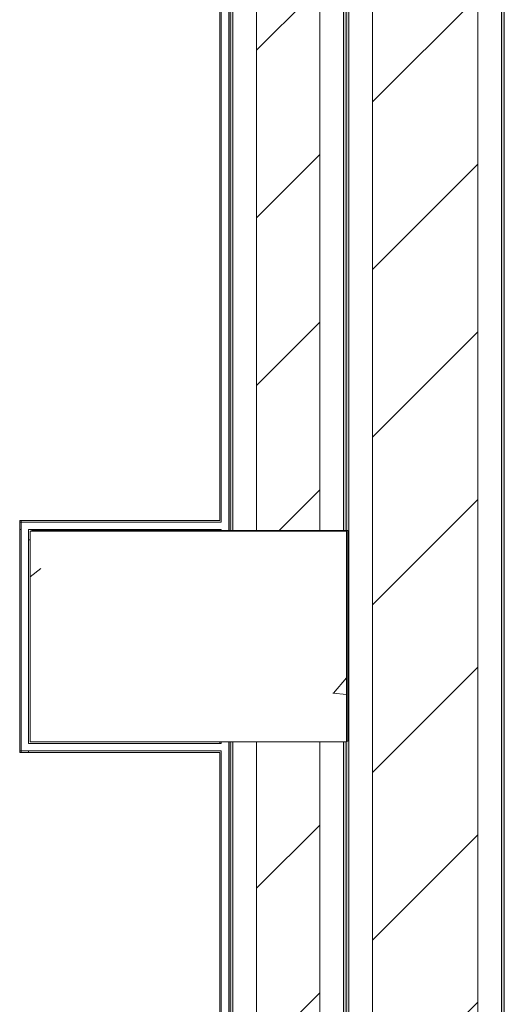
# Model space of a CAD drawing. Header units: metres. Extents: x 3 to 42.2, y -72.9 to -48.7.
# Tile 108 of 189: x 39.858 to 40.317, y -58.035 to -57.101. Entities that reach past the tile are written whole.
import ezdxf

# ---------------------------------------------------------------- set-up
doc = ezdxf.new("R2010")
doc.units = ezdxf.units.M
for name, color, linetype, lineweight in [('A-COLS', 7, 'Continuous', 18), ('A-WALL', 7, 'Continuous', 18), ('A-WALL-PATT', 7, 'Continuous', 18), ('S-COLS', 7, 'Continuous', 18)]:
    doc.layers.add(name, color=color, linetype=linetype, lineweight=lineweight)
pattern_1 = [(50, (21.555, -62.929), (0.5465545, -0.047815), [0.05715, -0.62865]), (355, (21.555, -62.929), (-0.105728, 0.573166), [0.04572, -0.50292]), (100.451, (21.601, -62.933), (0.440828, 0.525349), [0.04857, -0.53427]), (46.184, (21.555, -62.776), (0.813237, -0.12613), [0.08573, -0.94298]), (96.636, (21.623, -62.787), (0.712212, 0.742287), [0.07286, -0.80141]), (351.184, (21.555, -62.776), (0.712217, 0.742274), [0.06858, -0.75438]), (21, (21.631, -62.814), (0.454846, -0.306795), [0.05715, -0.62865]), (326, (21.631, -62.814), (0.185405, 0.55256), [0.04572, -0.50292]), (71.451, (21.669, -62.84), (0.640251, 0.245763), [0.04857, -0.53427]), (37.5, (21.555, -62.929), (0.009261, 0.2536672), [0.02515, -0.47168, 0.02515, -0.48539, -0.50482]), (37.5, (21.555, -62.929), (0.009261, 0.2536672), [-1.007, 0.02515, -0.47968]), (7.5, (21.555, -62.929), (0.2004558, 0.300546), [0.02515, -0.26594, 0.02515, -0.46025, -0.1924]), (7.5, (21.555, -62.929), (0.2004558, 0.300546), [-0.77648, 0.02515, -0.16726]), (327.5, (21.385, -62.929), (0.4067682, -0.0171882), [0.02515, -0.16535, 0.02515, -0.56921, -0.78867]), (327.5, (21.385, -62.929), (0.4067682, -0.0171882), [-0.78486, 0.02515, -0.76352]), (317.5, (21.309, -62.929), (0.444383, 0.0762794), [0.02515, -0.2225, 0.02515, -0.36957, -0.56007]), (317.5, (21.309, -62.929), (0.444383, 0.0762794), [-0.64237, 0.02515, -0.53492])]
pattern_2 = [(45, (21.555, -62.929), (-0.0795495, 0.0795495), [])]
pattern_3 = [(0, (21.555, -62.929), (0.381, 0.381), [0.1905, -0.5715]), (45, (21.65, -62.929), (-1.90495, 1.90495), []), (90, (21.65, -63.024), (-0.381, 0.381), [0.1905, -0.5715])]

# ---------------------------------------------------------------- blocks, each defined once
blk = doc.blocks.new('Concreto-Retangular-Coluna - 20 X 30-V43-1PAV')
at = {"layer": 'S-COLS', "true_color": 0xaaaaaa}
h = blk.add_hatch(dxfattribs=at)
h.set_pattern_fill('FP_13', color=253, style=0, pattern_type=2)
h.set_pattern_definition([(320, (-5.243, 18.463), (-0.047815, -0.546555), [0.05715, -0.62865]), (265, (-5.243, 18.463), (0.573166, 0.105728), [0.04572, -0.50292]), (10.451, (-5.247, 18.417), (0.525349, -0.440828), [0.04857, -0.53427]), (316.184, (-5.09, 18.463), (-0.12613, -0.813237), [0.08572, -0.94297]), (6.636, (-5.101, 18.395), (0.742287, -0.712212), [0.07286, -0.80141]), (261.184, (-5.09, 18.463), (0.742274, -0.712217), [0.06858, -0.75438]), (291, (-5.128, 18.386), (-0.306795, -0.454846), [0.05715, -0.62865]), (236, (-5.128, 18.386), (0.55256, -0.185405), [0.04572, -0.50292]), (341.451, (-5.154, 18.348), (0.245763, -0.640251), [0.04857, -0.53427]), (307.5, (-5.243, 18.463), (0.2536672, -0.009261), [0.02515, -0.47168, 0.02515, -0.48539, -0.50482]), (307.5, (-5.243, 18.463), (0.2536672, -0.009261), [-1.007, 0.02515, -0.47968]), (277.5, (-5.243, 18.463), (0.300546, -0.200456), [0.02515, -0.26594, 0.02515, -0.46025, -0.19241]), (277.5, (-5.243, 18.463), (0.300546, -0.200456), [-0.77648, 0.02515, -0.16726]), (237.5, (-5.243, 18.632), (-0.0171882, -0.4067682), [0.02515, -0.16535, 0.02515, -0.56921, -0.78867]), (237.5, (-5.243, 18.632), (-0.0171882, -0.4067682), [-0.78486, 0.02515, -0.76352]), (227.5, (-5.243, 18.709), (0.0762794, -0.444383), [0.02515, -0.2225, 0.02515, -0.36957, -0.56007]), (227.5, (-5.243, 18.709), (0.0762794, -0.444383), [-0.64237, 0.02515, -0.53492])])
h.paths.add_polyline_path([(-0.1, -0.15), (0.1, -0.15), (0.1, 0.15), (-0.1, 0.15), (-0.1, 0.02472)])
at = {"layer": 'S-COLS', "color": 253, "true_color": 0xaaaaaa}
for p, q in [((0.1, 0.15), (-0.1, 0.15)), ((-0.1, 0.15), (-0.1, -0.15)), ((0.1, -0.15), (0.1, 0.15)), ((-0.1, -0.15), (0.1, -0.15))]:
    blk.add_line(p, q, dxfattribs=at)
blk = doc.blocks.new('4 GRE - ESCOLA DE CINEMA E AUDIOVISUAL CINE REX R07_rvt-1-1PAV')
at = {"layer": 'A-WALL-PATT', "true_color": 0xd4d4d4}
h = blk.add_hatch(dxfattribs=at)
h.set_pattern_fill('FP_2', color=254, style=0, pattern_type=2)
h.set_pattern_definition(pattern_2)
h.paths.add_polyline_path([(40.19234, -71.94194), (40.29234, -71.94194), (40.29234, -51.02045), (40.19234, -51.02045), (40.19234, -71.93857)])
h = blk.add_hatch(dxfattribs=at)
h.set_pattern_fill('FP_1', color=254, style=0, pattern_type=2)
h.set_pattern_definition(pattern_1)
h.paths.add_polyline_path([(40.31734, -71.94194), (40.31734, -51.04545), (40.31484, -51.04545), (40.31484, -71.94194)])
h = blk.add_hatch(dxfattribs=at)
h.set_pattern_fill('FP_1', color=254, style=0, pattern_type=2)
h.set_pattern_definition(pattern_1)
h.paths.add_polyline_path([(40.16984, -71.94194), (40.16984, -51.17545), (40.1676, -51.17545), (40.16734, -71.94194)])
at = {"layer": 'A-WALL-PATT', "true_color": 0xeaeaea}
h = blk.add_hatch(dxfattribs=at)
h.set_pattern_fill('FP_21', color=254, style=0, pattern_type=2)
h.set_pattern_definition(pattern_3)
h.paths.add_polyline_path([(40.05584, -63.74538), (40.05734, -63.74538), (40.05734, -61.48538), (40.05584, -61.48538), (40.05584, -63.7309)])
h.paths.add_polyline_path([(40.05584, -61.28538), (40.05734, -61.28538), (40.05734, -57.78609), (40.05584, -57.78609), (40.05584, -61.12376)])
h.paths.add_polyline_path([(40.05734, -57.58609), (40.05734, -54.49678), (40.05584, -54.49678), (40.05584, -57.58609)])
h.paths.add_polyline_path([(40.05584, -54.29678), (40.05734, -54.29678), (40.05734, -51.24612), (40.05584, -51.24612), (40.05584, -54.17138)])
at = {"layer": 'A-WALL-PATT', "true_color": 0xd4d4d4}
h = blk.add_hatch(dxfattribs=at)
h.set_pattern_fill('FP_1', color=254, style=0, pattern_type=2)
h.set_pattern_definition(pattern_1)
h.paths.add_polyline_path([(40.0597, -71.59331), (40.05984, -71.59331), (40.05984, -68.36288), (40.05734, -68.36288), (40.05734, -71.59331)])
h.paths.add_polyline_path([(40.05967, -68.16288), (40.05984, -68.16288), (40.05984, -68.16068), (40.05734, -68.16068), (40.05734, -68.16288)])
h.paths.add_polyline_path([(40.05734, -68.15218), (40.05984, -68.15218), (40.05984, -65.99307), (40.05734, -65.99307), (40.05734, -68.07613)])
h.paths.add_polyline_path([(40.05984, -65.86307), (40.05979, -63.94538), (40.05734, -63.94538), (40.05734, -65.86307)])
h.paths.add_polyline_path([(40.05734, -63.74538), (40.05984, -63.74538), (40.05984, -61.49538), (40.05734, -61.49538), (40.05734, -63.7309)])
h.paths.add_polyline_path([(40.05984, -61.48688), (40.05984, -61.48538), (40.05734, -61.48538), (40.05734, -61.48688)])
h.paths.add_polyline_path([(40.05734, -61.28538), (40.05984, -61.28538), (40.05984, -57.78609), (40.05734, -57.78609), (40.05734, -61.12376)])
h.paths.add_polyline_path([(40.05829, -57.58609), (40.05984, -57.58609), (40.05904, -54.49678), (40.05734, -54.49678), (40.05734, -57.58609)])
h.paths.add_polyline_path([(40.05984, -54.29678), (40.05982, -51.24612), (40.05734, -51.24612), (40.05734, -54.29678), (40.05908, -54.29678)])
h = blk.add_hatch(dxfattribs=at)
h.set_pattern_fill('FP_2', color=254, style=0, pattern_type=2)
h.set_pattern_definition(pattern_2)
h.paths.add_polyline_path([(40.14234, -71.59331), (40.14234, -68.36288), (40.08234, -68.36288), (40.08234, -71.59331), (40.14118, -71.59331)])
h.paths.add_polyline_path([(40.14234, -68.16288), (40.14234, -63.94538), (40.08234, -63.94538), (40.08252, -68.16288), (40.12121, -68.16288)])
h.paths.add_polyline_path([(40.14234, -63.74538), (40.14234, -61.48538), (40.08234, -61.48538), (40.08234, -63.74538), (40.09549, -63.74538)])
h.paths.add_polyline_path([(40.08351, -61.28538), (40.14234, -61.28538), (40.14234, -57.78609), (40.08234, -57.78609), (40.08234, -61.28538)])
h.paths.add_polyline_path([(40.14234, -57.58609), (40.14234, -54.49678), (40.08234, -54.49678), (40.08234, -57.58609), (40.10504, -57.58609)])
h.paths.add_polyline_path([(40.14234, -54.29678), (40.14193, -51.24612), (40.08234, -51.24612), (40.08234, -54.29678), (40.12418, -54.29678)])
h = blk.add_hatch(dxfattribs=at)
h.set_pattern_fill('FP_1', color=254, style=0, pattern_type=2)
h.set_pattern_definition(pattern_1)
h.paths.add_polyline_path([(40.16484, -71.59331), (40.16734, -71.59331), (40.16734, -68.36288), (40.16484, -68.36288), (40.16484, -71.16608)])
h.paths.add_polyline_path([(40.16484, -68.16288), (40.16734, -68.16288), (40.16734, -63.94538), (40.16484, -63.94538), (40.16484, -68.07613)])
h.paths.add_polyline_path([(40.16734, -63.74538), (40.16734, -61.48538), (40.16484, -61.48538), (40.16484, -63.74538)])
h.paths.add_polyline_path([(40.16734, -61.28538), (40.16734, -57.78609), (40.16484, -57.78609), (40.16484, -61.28538)])
h.paths.add_polyline_path([(40.16734, -57.58609), (40.16734, -54.49678), (40.16484, -54.49678), (40.16484, -57.58609)])
h.paths.add_polyline_path([(40.16484, -54.29678), (40.16734, -54.29678), (40.16734, -51.24612), (40.16484, -51.24612), (40.16484, -54.17138)])
at = {"layer": 'A-WALL-PATT', "true_color": 0xeaeaea}
h = blk.add_hatch(dxfattribs=at)
h.set_pattern_fill('FP_21', color=254, style=0, pattern_type=2)
h.set_pattern_definition(pattern_3)
h.paths.add_polyline_path([(40.04734, -57.58609), (40.04734, -57.58459), (39.86607, -57.58459), (39.86757, -57.58609), (39.99285, -57.58609)])
h = blk.add_hatch(dxfattribs=at)
h.set_pattern_fill('FP_21', color=254, style=0, pattern_type=2)
h.set_pattern_definition(pattern_3)
h.paths.add_polyline_path([(39.86607, -57.78759), (39.86757, -57.78609), (39.86757, -57.58609), (39.86607, -57.58609), (39.86607, -57.78609)])
at = {"layer": 'A-WALL', "color": 253, "true_color": 0xaaaaaa}
for p, q in [((40.29234, -51.04545), (40.29234, -71.94194)), ((40.31484, -51.04545), (40.31484, -71.94194)), ((40.31734, -71.94194), (40.31734, -51.04545)), ((40.16984, -51.17545), (40.16984, -71.94194)), ((40.19234, -51.17545), (40.19234, -71.94194)), ((40.05584, -57.58609), (40.05584, -54.49678)), ((40.05734, -54.49678), (40.05734, -57.58609)), ((40.05734, -57.58609), (40.05734, -54.49678)), ((40.05984, -57.58609), (40.05984, -54.49678)), ((40.08234, -57.58609), (40.08234, -54.49678)), ((40.14234, -57.58609), (40.14234, -54.49678)), ((40.16484, -57.58609), (40.16484, -54.49678)), ((40.16734, -54.49678), (40.16734, -57.58609)), ((40.16734, -57.58609), (40.16734, -54.49678)), ((40.04734, -54.50678), (40.04734, -57.57609)), ((40.04884, -57.57759), (40.04884, -54.50528)), ((40.04734, -57.57609), (39.85757, -57.57609)), ((39.85757, -57.57609), (39.85757, -57.58609)), ((39.85907, -57.57609), (39.85757, -57.57609)), ((39.85757, -57.57609), (39.85757, -57.57759)), ((39.85757, -57.57759), (39.85907, -57.57759)), ((39.85907, -57.57759), (39.85907, -57.57609)), ((39.85907, -57.57759), (40.04734, -57.57759)), ((39.85907, -57.58459), (39.85907, -57.57759)), ((40.04884, -57.57759), (40.04734, -57.57759)), ((39.85757, -57.58459), (39.85757, -57.58609)), ((39.85757, -57.58459), (39.85907, -57.58459)), ((39.85757, -57.58609), (39.85757, -57.79609)), ((39.85907, -57.58609), (39.85907, -57.58459)), ((39.85907, -57.79459), (39.85907, -57.58609)), ((39.86607, -57.58459), (40.04734, -57.58459)), ((39.86607, -57.58609), (39.86607, -57.58459)), ((39.86607, -57.78759), (39.86607, -57.58609)), ((40.04734, -57.58609), (40.04734, -57.58459)), ((40.04884, -57.58459), (40.04734, -57.58459)), ((40.04884, -57.58609), (40.04884, -57.58459)), ((39.85907, -57.79459), (39.85757, -57.79459)), ((39.85757, -57.79459), (39.85757, -57.79609)), ((39.85907, -57.79609), (39.85907, -57.79459)), ((39.86607, -57.79459), (39.85907, -57.79459)), ((39.86757, -57.78759), (39.86607, -57.78759)), ((39.86757, -57.79459), (39.86607, -57.79459)), ((39.86607, -57.79609), (39.86607, -57.79459)), ((40.04734, -57.78759), (39.86757, -57.78759)), ((40.04734, -57.79459), (39.86757, -57.79459)), ((40.04734, -57.78759), (40.04734, -57.78609)), ((40.04884, -57.78759), (40.04734, -57.78759)), ((40.04884, -57.79459), (40.04734, -57.79459)), ((40.04884, -57.78759), (40.04884, -57.78609)), ((40.04884, -61.27688), (40.04884, -57.79459)), ((40.05584, -61.28538), (40.05584, -57.78609)), ((40.05734, -57.78609), (40.05734, -61.28538)), ((40.05734, -61.28538), (40.05734, -57.78609)), ((40.05984, -61.28538), (40.05984, -57.78609)), ((40.08234, -61.28538), (40.08234, -57.78609)), ((40.14234, -61.28538), (40.14234, -57.78609)), ((40.16484, -61.28538), (40.16484, -57.78609)), ((40.16734, -57.78609), (40.16734, -61.28538)), ((40.16734, -61.28538), (40.16734, -57.78609)), ((39.85757, -57.79609), (39.86757, -57.79609)), ((39.85757, -57.79609), (39.85907, -57.79609)), ((39.86607, -57.79609), (39.86757, -57.79609)), ((39.86757, -57.79609), (40.04734, -57.79609)), ((40.04734, -57.79609), (40.04734, -61.27538))]:
    blk.add_line(p, q, dxfattribs=at)
at = {"layer": 'S-COLS', "color": 253, "lineweight": 18, "true_color": 0xaaaaaa, "rotation": 90.00000000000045}
blk.add_blockref('Concreto-Retangular-Coluna - 20 X 30-V43-1PAV', (40.01757, -57.68609), dxfattribs=at)
blk = doc.blocks.new('Family - P26-299910-1PAV')
at = {"layer": 'S-COLS', "color": 253, "true_color": 0xaaaaaa}
for p, q in [((0.15, 0.1), (-0.15, 0.1)), ((0.15, -0.1), (0.15, 0.1)), ((0.14865, -0.1), (0.15, -0.1))]:
    blk.add_line(p, q, dxfattribs=at)
blk = doc.blocks.new('Family - P26-301543-1PAV')
at = {"layer": 'S-COLS', "color": 253, "true_color": 0xaaaaaa}
for p, q in [((0.15, 0.1), (-0.15, 0.1)), ((0.15, -0.1), (0.15, 0.1)), ((0.14865, -0.1), (0.15, -0.1))]:
    blk.add_line(p, q, dxfattribs=at)
blk = doc.blocks.new('ESTRUTURAL CINE REX _011_IFC-1-1PAV')
at = {"layer": 'A-COLS', "color": 253, "lineweight": 18, "true_color": 0xaaaaaa}
blk.add_blockref('Family - P26-301543-1PAV', (40.01892, -57.68552), dxfattribs=at)
at = {"layer": 'S-COLS', "color": 253, "lineweight": 18, "true_color": 0xaaaaaa}
blk.add_blockref('Family - P26-299910-1PAV', (40.01892, -57.68552), dxfattribs=at)

msp = doc.modelspace()

# ---------------------------------------------------------------- block references
at = {"lineweight": 5}
for name in ['4 GRE - ESCOLA DE CINEMA E AUDIOVISUAL CINE REX R07_rvt-1-1PAV', 'ESTRUTURAL CINE REX _011_IFC-1-1PAV']:
    msp.add_blockref(name, (0, 0), dxfattribs=at)

doc.saveas('drawing.dxf')
